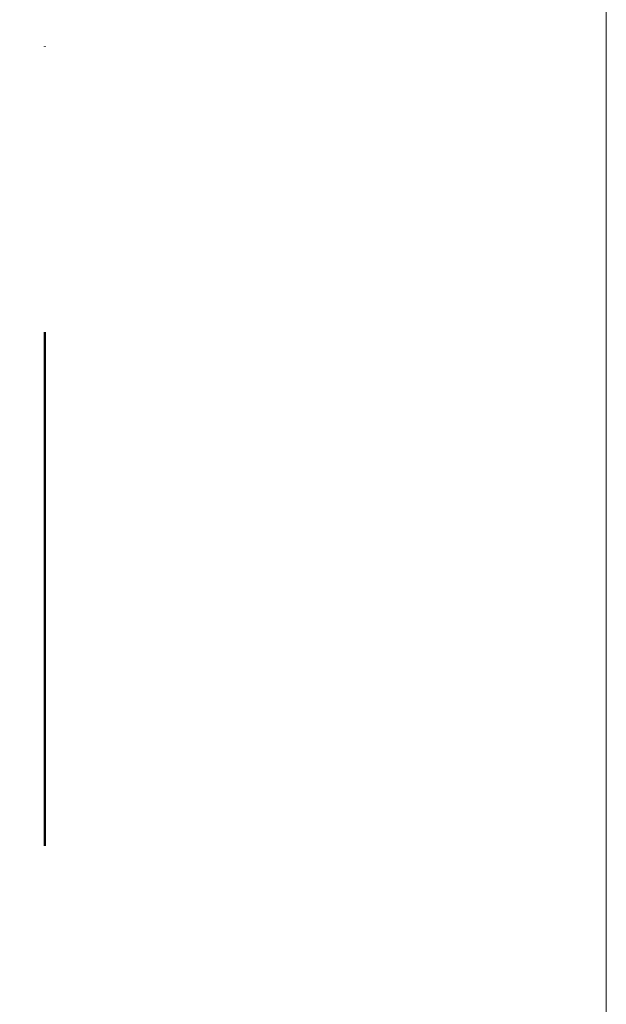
# Model space of a CAD drawing. Header units: millimetres. Extents: x -40968 to 13979, y -19284 to 4746.
# Tile 182 of 234: x -2464 to -2101, y -8038 to -7429. Entities that reach past the tile are written whole.
import ezdxf

# ---------------------------------------------------------------- set-up
doc = ezdxf.new("R2010")
doc.units = ezdxf.units.MM
doc.header["$MEASUREMENT"] = 0
doc.linetypes.add('Punto & Rayas', pattern=[670.277762, 317.5, -176.388889, 0, -176.388874])
doc.layers.add('01_2D_Ambit_Pluma_Nº__242', color=7, linetype='Continuous', lineweight=50, true_color=0xfb0013)
doc.layers.add('12_FAÇ_Façana', color=7, linetype='Continuous')
doc.layers.add('12_FAÇ_Façana_Pluma_Nº__7', color=7, linetype='Continuous', lineweight=5)

# ---------------------------------------------------------------- blocks, each defined once
blk = doc.blocks.new('Muro_1_1', base_point=(-1681.11, -1193.98))
at = {"layer": '12_FAÇ_Façana_Pluma_Nº__7', "color": 7, "linetype": 'Continuous', "lineweight": 5, "flags": 128}
blk.add_lwpolyline([(-2101.11, -1638.98), (-2101.11, -10658.98)], dxfattribs=at)

msp = doc.modelspace()

# ---------------------------------------------------------------- linework, layer by layer
at = {"layer": '01_2D_Ambit_Pluma_Nº__242', "color": 1, "linetype": 'Punto & Rayas', "lineweight": 50, "true_color": 0xfb0013, "flags": 128}
msp.add_lwpolyline([(-28500.02, 1816.8), (-28500.02, 4745.93), (7879.57, 4745.93), (7879.57, -1396.87), (6474.15, -1396.87), (6474.15, -11392.72), (6916.3, -11392.72), (6916.3, -17756.6), (-3932.28, -17756.6), (-3932.28, -11834.88), (-2447.9, -11834.88), (-2447.9, -2249.59), (-23311.17, -2249.59), (-23311.17, 1816.8)], close=True, dxfattribs=at)

# ---------------------------------------------------------------- block references
at = {"layer": '12_FAÇ_Façana', "color": 7, "lineweight": 20}
msp.add_blockref('Muro_1_1', (-1681.11, -1193.98), dxfattribs=at)

doc.saveas('drawing.dxf')
